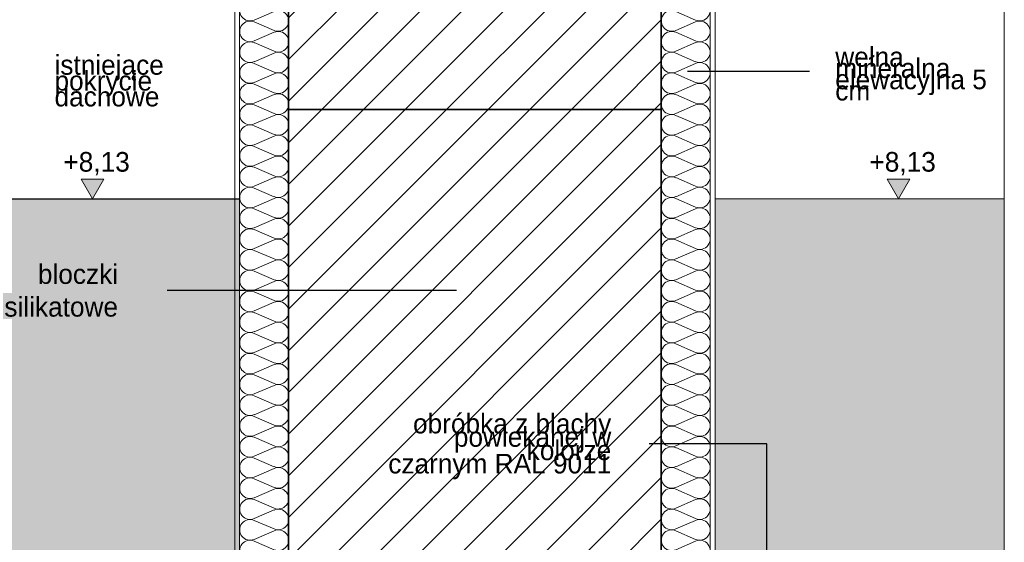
# Model space of a CAD drawing. Extents: x -109972 to -86652, y 98618 to 122888.
# Tile 19 of 74: x -96810 to -95805, y 106407 to 106940. Entities that reach past the tile are written whole.
import ezdxf

# ---------------------------------------------------------------- set-up
doc = ezdxf.new("R2010")
doc.units = 0
doc.header["$MEASUREMENT"] = 0
doc.linetypes.add('Przerywana', pattern=[40, 20, -20])
for name, color, linetype, lineweight in [('A-Opisy_Nr_Pióra__21', 7, 'Continuous', 13), ('ARCH TABELA_Nr_Pióra__21', 7, 'Continuous', 13), ('Arch wykończenie_Nr_Pióra__46', 5, 'Continuous', 13), ('Arch wymiary_Nr_Pióra__21', 7, 'Continuous', 13), ('Arch ściany nośne_Nr_Pióra__21', 7, 'Continuous', 13), ('Arch ściany nośne_Nr_Pióra__27', 7, 'Continuous', 35), ('INWENT.ŚCIANY_Nr_Pióra__1', 7, 'Continuous', 25), ('INWENT.ŚCIANY_Nr_Pióra__21', 7, 'Continuous', 13)]:
    doc.layers.add(name, color=color, linetype=linetype, lineweight=lineweight)
for name, color, linetype, lineweight, true_color in [('Arch kolorystyka_Nr_Pióra__61', 7, 'Continuous', 20, 0x6a6a6a), ('Arch ocieplenie_Nr_Pióra__24', 7, 'Continuous', 13, 0x029e21), ('Arch rynny_Nr_Pióra__81', 7, 'Continuous', 13, 0x6a6a6a), ('INWENT DACH_Nr_Pióra__22', 7, 'Continuous', 25, 0x7f7f7f)]:
    doc.layers.add(name, color=color, linetype=linetype, lineweight=lineweight, true_color=true_color)
doc.layers.add('Arch ocieplenie', color=7, linetype='Continuous')
doc.layers.add('Arch wymiary', color=7, linetype='Continuous')
doc.styles.add('GENERATED_STYLE_2', font='txt')
doc.styles.add('GENERATED_STYLE_4', font='txt')
doc.dimstyles.new('GENERATED_STYLE__5', dxfattribs={"dimtxt": 0.18, "dimasz": 27.36, "dimexe": 0.18, "dimexo": 0.0625, "dimgap": 0.09, "dimtad": 0, "dimtih": 1, "dimtoh": 1, "dimdec": 4, "dimzin": 0, "dimdsep": 46, "dimcen": 0.09, "dimadec": 0, "dimazin": 0, "dimtfac": 1, "dimtdec": 4, "dimtmove": 0, "dimatfit": 3, "dimldrblk": 'ARROWHEAD_5', "dimfxl": 0, "dimtolj": 1, "dimtzin": 0, "dimarcsym": 0})
pattern_1 = [(45, (0, 0), (-21.2132034, 21.2132034), [])]

# ---------------------------------------------------------------- blocks, each defined once
blk = doc.blocks.new('Izolacja cieplna 14_6', base_point=(-96535.5, 105668.2))
at = {"layer": 'Arch ocieplenie_Nr_Pióra__24', "linetype": 'Continuous'}
for p, q in [((-96570.6, 106939.3), (-96550.4, 106948.1)), ((-96550.4, 106928.7), (-96570.6, 106937.5)), ((-96570.6, 106918.1), (-96550.4, 106926.9)), ((-96550.4, 106907.5), (-96570.6, 106916.3)), ((-96570.6, 106896.9), (-96550.4, 106905.7)), ((-96550.4, 106886.3), (-96570.6, 106895.1)), ((-96570.6, 106875.8), (-96550.4, 106884.6)), ((-96550.4, 106865.2), (-96570.6, 106874)), ((-96570.6, 106854.6), (-96550.4, 106863.4)), ((-96550.4, 106844), (-96570.6, 106852.8)), ((-96570.6, 106833.4), (-96550.4, 106842.2)), ((-96550.4, 106822.8), (-96570.6, 106831.6)), ((-96570.6, 106812.3), (-96550.4, 106821.1)), ((-96550.4, 106801.7), (-96570.6, 106810.5)), ((-96570.6, 106791.1), (-96550.4, 106799.9)), ((-96550.4, 106780.5), (-96570.6, 106789.3)), ((-96570.6, 106769.9), (-96550.4, 106778.7)), ((-96550.4, 106759.3), (-96570.6, 106768.1)), ((-96570.6, 106748.7), (-96550.4, 106757.6)), ((-96550.4, 106738.2), (-96570.6, 106747)), ((-96570.6, 106727.6), (-96550.4, 106736.4)), ((-96550.4, 106717), (-96570.6, 106725.8)), ((-96570.6, 106706.4), (-96550.4, 106715.2)), ((-96550.4, 106695.8), (-96570.6, 106704.6)), ((-96570.6, 106685.2), (-96550.4, 106694)), ((-96550.4, 106674.7), (-96570.6, 106683.5)), ((-96570.6, 106664.1), (-96550.4, 106672.9)), ((-96550.4, 106653.5), (-96570.6, 106662.3)), ((-96570.6, 106642.9), (-96550.4, 106651.7)), ((-96550.4, 106632.3), (-96570.6, 106641.1)), ((-96570.6, 106621.7), (-96550.4, 106630.5)), ((-96550.4, 106611.1), (-96570.6, 106620)), ((-96570.6, 106600.6), (-96550.4, 106609.4)), ((-96550.4, 106590), (-96570.6, 106598.8)), ((-96570.6, 106579.4), (-96550.4, 106588.2)), ((-96550.4, 106568.8), (-96570.6, 106577.6)), ((-96570.6, 106558.2), (-96550.4, 106567)), ((-96550.4, 106547.6), (-96570.6, 106556.4)), ((-96570.6, 106537.1), (-96550.4, 106545.9)), ((-96550.4, 106526.5), (-96570.6, 106535.3)), ((-96570.6, 106515.9), (-96550.4, 106524.7)), ((-96550.4, 106505.3), (-96570.6, 106514.1)), ((-96570.6, 106494.7), (-96550.4, 106503.5)), ((-96550.4, 106484.1), (-96570.6, 106492.9)), ((-96570.6, 106473.5), (-96550.4, 106482.4)), ((-96550.4, 106463), (-96570.6, 106471.8)), ((-96570.6, 106452.4), (-96550.4, 106461.2)), ((-96550.4, 106441.8), (-96570.6, 106450.6)), ((-96570.6, 106431.2), (-96550.4, 106440)), ((-96550.4, 106420.6), (-96570.6, 106429.4)), ((-96570.6, 106410), (-96550.4, 106418.8)), ((-96550.4, 106399.5), (-96570.6, 106408.3))]:
    blk.add_line(p, q, dxfattribs=at)
for centre, start_param, end_param in [((-96574.8, 106949), 4.299595, 8.266775), ((-96546.1, 106938.4), 1.158004, 5.125183), ((-96574.8, 106927.8), 4.299595, 8.266775), ((-96546.1, 106917.2), 1.158004, 5.125183), ((-96574.8, 106906.6), 4.299595, 8.266775), ((-96546.1, 106896), 1.158004, 5.125183), ((-96574.8, 106885.5), 4.299595, 8.266775), ((-96546.1, 106874.9), 1.158004, 5.125183), ((-96574.8, 106864.3), 4.299595, 8.266775), ((-96546.1, 106853.7), 1.158004, 5.125183), ((-96574.8, 106843.1), 4.299595, 8.266775), ((-96546.1, 106832.5), 1.158004, 5.125183), ((-96574.8, 106821.9), 4.299595, 8.266775), ((-96546.1, 106811.4), 1.158004, 5.125183), ((-96574.8, 106800.8), 4.299595, 8.266775), ((-96546.1, 106790.2), 1.158004, 5.125183), ((-96574.8, 106779.6), 4.299595, 8.266775), ((-96546.1, 106769), 1.158004, 5.125183), ((-96574.8, 106758.4), 4.299595, 8.266775), ((-96546.1, 106747.9), 1.158004, 5.125183), ((-96574.8, 106737.3), 4.299595, 8.266775), ((-96546.1, 106726.7), 1.158004, 5.125183), ((-96574.8, 106716.1), 4.299595, 8.266775), ((-96546.1, 106705.5), 1.158004, 5.125183), ((-96574.8, 106694.9), 4.299595, 8.266775), ((-96546.1, 106684.3), 1.158004, 5.125183), ((-96574.8, 106673.8), 4.299595, 8.266775), ((-96546.1, 106663.2), 1.158004, 5.125183), ((-96574.8, 106652.6), 4.299595, 8.266775), ((-96546.1, 106642), 1.158004, 5.125183), ((-96574.8, 106631.4), 4.299595, 8.266775), ((-96546.1, 106620.8), 1.158004, 5.125183), ((-96574.8, 106610.3), 4.299595, 8.266775), ((-96546.1, 106599.7), 1.158004, 5.125183), ((-96574.8, 106589.1), 4.299595, 8.266775), ((-96546.1, 106578.5), 1.158004, 5.125183), ((-96574.8, 106567.9), 4.299595, 8.266775), ((-96546.1, 106557.3), 1.158004, 5.125183), ((-96574.8, 106546.8), 4.299595, 8.266775), ((-96546.1, 106536.2), 1.158004, 5.125183), ((-96574.8, 106525.6), 4.299595, 8.266775), ((-96546.1, 106515), 1.158004, 5.125183), ((-96574.8, 106504.4), 4.299595, 8.266775), ((-96546.1, 106493.8), 1.158004, 5.125183), ((-96574.8, 106483.2), 4.299595, 8.266775), ((-96546.1, 106472.7), 1.158004, 5.125183), ((-96574.8, 106462.1), 4.299595, 8.266775), ((-96546.1, 106451.5), 1.158004, 5.125183), ((-96574.8, 106440.9), 4.299595, 8.266775), ((-96546.1, 106430.3), 1.158004, 5.125183), ((-96574.8, 106419.7), 4.299595, 8.266775), ((-96546.1, 106409.2), 1.158004, 5.125183), ((-96574.8, 106398.6), 4.299595, 8.266775)]:
    blk.add_ellipse(centre, major_axis=(-10.6, 0), ratio=0.995353, start_param=start_param, end_param=end_param, dxfattribs=at)
blk = doc.blocks.new('Izolacja cieplna 14_7', base_point=(-96155.5, 105668.2))
at = {"layer": 'Arch ocieplenie_Nr_Pióra__24', "linetype": 'Continuous'}
for p, q in [((-96120.4, 106939.3), (-96140.6, 106948.1)), ((-96140.6, 106928.7), (-96120.4, 106937.5)), ((-96120.4, 106918.1), (-96140.6, 106926.9)), ((-96140.6, 106907.5), (-96120.4, 106916.3)), ((-96120.4, 106896.9), (-96140.6, 106905.7)), ((-96140.6, 106886.3), (-96120.4, 106895.1)), ((-96120.4, 106875.8), (-96140.6, 106884.6)), ((-96140.6, 106865.2), (-96120.4, 106874)), ((-96120.4, 106854.6), (-96140.6, 106863.4)), ((-96140.6, 106844), (-96120.4, 106852.8)), ((-96120.4, 106833.4), (-96140.6, 106842.2)), ((-96140.6, 106822.8), (-96120.4, 106831.6)), ((-96120.4, 106812.3), (-96140.6, 106821.1)), ((-96140.6, 106801.7), (-96120.4, 106810.5)), ((-96120.4, 106791.1), (-96140.6, 106799.9)), ((-96140.6, 106780.5), (-96120.4, 106789.3)), ((-96120.4, 106769.9), (-96140.6, 106778.7)), ((-96140.6, 106759.3), (-96120.4, 106768.1)), ((-96120.4, 106748.7), (-96140.6, 106757.6)), ((-96140.6, 106738.2), (-96120.4, 106747)), ((-96120.4, 106727.6), (-96140.6, 106736.4)), ((-96140.6, 106717), (-96120.4, 106725.8)), ((-96120.4, 106706.4), (-96140.6, 106715.2)), ((-96140.6, 106695.8), (-96120.4, 106704.6)), ((-96120.4, 106685.2), (-96140.6, 106694)), ((-96140.6, 106674.7), (-96120.4, 106683.5)), ((-96120.4, 106664.1), (-96140.6, 106672.9)), ((-96140.6, 106653.5), (-96120.4, 106662.3)), ((-96120.4, 106642.9), (-96140.6, 106651.7)), ((-96140.6, 106632.3), (-96120.4, 106641.1)), ((-96120.4, 106621.7), (-96140.6, 106630.5)), ((-96140.6, 106611.1), (-96120.4, 106620)), ((-96120.4, 106600.6), (-96140.6, 106609.4)), ((-96140.6, 106590), (-96120.4, 106598.8)), ((-96120.4, 106579.4), (-96140.6, 106588.2)), ((-96140.6, 106568.8), (-96120.4, 106577.6)), ((-96120.4, 106558.2), (-96140.6, 106567)), ((-96140.6, 106547.6), (-96120.4, 106556.4)), ((-96120.4, 106537.1), (-96140.6, 106545.9)), ((-96140.6, 106526.5), (-96120.4, 106535.3)), ((-96120.4, 106515.9), (-96140.6, 106524.7)), ((-96140.6, 106505.3), (-96120.4, 106514.1)), ((-96120.4, 106494.7), (-96140.6, 106503.5)), ((-96140.6, 106484.1), (-96120.4, 106492.9)), ((-96120.4, 106473.5), (-96140.6, 106482.4)), ((-96140.6, 106463), (-96120.4, 106471.8)), ((-96120.4, 106452.4), (-96140.6, 106461.2)), ((-96140.6, 106441.8), (-96120.4, 106450.6)), ((-96120.4, 106431.2), (-96140.6, 106440)), ((-96140.6, 106420.6), (-96120.4, 106429.4)), ((-96120.4, 106410), (-96140.6, 106418.8)), ((-96140.6, 106399.5), (-96120.4, 106408.3))]:
    blk.add_line(p, q, dxfattribs=at)
for centre, start_param, end_param in [((-96116.1, 106949), 1.158003, 5.125183), ((-96144.8, 106938.4), 4.299595, 8.266774), ((-96116.1, 106927.8), 1.158003, 5.125183), ((-96144.8, 106917.2), 4.299595, 8.266774), ((-96116.1, 106906.6), 1.158003, 5.125183), ((-96144.8, 106896), 4.299595, 8.266774), ((-96116.1, 106885.5), 1.158003, 5.125183), ((-96144.8, 106874.9), 4.299595, 8.266774), ((-96116.1, 106864.3), 1.158003, 5.125183), ((-96144.8, 106853.7), 4.299595, 8.266774), ((-96116.1, 106843.1), 1.158003, 5.125183), ((-96144.8, 106832.5), 4.299595, 8.266774), ((-96116.1, 106821.9), 1.158003, 5.125183), ((-96144.8, 106811.4), 4.299595, 8.266774), ((-96116.1, 106800.8), 1.158003, 5.125183), ((-96144.8, 106790.2), 4.299595, 8.266774), ((-96116.1, 106779.6), 1.158003, 5.125183), ((-96144.8, 106769), 4.299595, 8.266774), ((-96116.1, 106758.4), 1.158003, 5.125183), ((-96144.8, 106747.9), 4.299595, 8.266774), ((-96116.1, 106737.3), 1.158003, 5.125183), ((-96144.8, 106726.7), 4.299595, 8.266774), ((-96116.1, 106716.1), 1.158003, 5.125183), ((-96144.8, 106705.5), 4.299595, 8.266774), ((-96116.1, 106694.9), 1.158003, 5.125183), ((-96144.8, 106684.3), 4.299595, 8.266774), ((-96116.1, 106673.8), 1.158003, 5.125183), ((-96144.8, 106663.2), 4.299595, 8.266774), ((-96116.1, 106652.6), 1.158003, 5.125183), ((-96144.8, 106642), 4.299595, 8.266774), ((-96116.1, 106631.4), 1.158003, 5.125183), ((-96144.8, 106620.8), 4.299595, 8.266774), ((-96116.1, 106610.3), 1.158003, 5.125183), ((-96144.8, 106599.7), 4.299595, 8.266774), ((-96116.1, 106589.1), 1.158003, 5.125183), ((-96144.8, 106578.5), 4.299595, 8.266774), ((-96116.1, 106567.9), 1.158003, 5.125183), ((-96144.8, 106557.3), 4.299595, 8.266774), ((-96116.1, 106546.8), 1.158003, 5.125183), ((-96144.8, 106536.2), 4.299595, 8.266774), ((-96116.1, 106525.6), 1.158003, 5.125183), ((-96144.8, 106515), 4.299595, 8.266774), ((-96116.1, 106504.4), 1.158003, 5.125183), ((-96144.8, 106493.8), 4.299595, 8.266774), ((-96116.1, 106483.2), 1.158003, 5.125183), ((-96144.8, 106472.7), 4.299595, 8.266774), ((-96116.1, 106462.1), 1.158003, 5.125183), ((-96144.8, 106451.5), 4.299595, 8.266774), ((-96116.1, 106440.9), 1.158003, 5.125183), ((-96144.8, 106430.3), 4.299595, 8.266774), ((-96116.1, 106419.7), 1.158003, 5.125183), ((-96144.8, 106409.2), 4.299595, 8.266774), ((-96116.1, 106398.6), 1.158003, 5.125183)]:
    blk.add_ellipse(centre, major_axis=(-10.6, 0), ratio=0.995353, start_param=start_param, end_param=end_param, dxfattribs=at)
blk = doc.blocks.new('Wymiary_6', base_point=(-95913.3, 106757.1))
at = {"layer": 'Arch wymiary_Nr_Pióra__21', "linetype": 'Continuous'}
blk.add_hatch(color=256, dxfattribs=at).paths.add_polyline_path([(-95913.3, 106757.1), (-95924.9, 106777.1), (-95901.7, 106777.1)], flags=0)
for p, q in [((-95913.3, 106757.1), (-95924.9, 106777.1)), ((-95924.9, 106777.1), (-95901.7, 106777.1)), ((-95901.7, 106777.1), (-95913.3, 106757.1)), ((-95913.3, 106757.1), (-95928.3, 106757.1)), ((-95913.3, 106757.1), (-95898.3, 106757.1))]:
    blk.add_line(p, q, dxfattribs=at)
at = {"layer": 'Arch wymiary_Nr_Pióra__21', "insert": (-95943, 106781.1), "char_height": 20, "attachment_point": 7, "style": 'GENERATED_STYLE_2'}
blk.add_mtext('{+8,13}', dxfattribs=at)
blk = doc.blocks.new('Wymiary_13', base_point=(-96735.5, 106757.1))
at = {"layer": 'Arch wymiary_Nr_Pióra__21', "linetype": 'Continuous'}
blk.add_hatch(color=256, dxfattribs=at).paths.add_polyline_path([(-96735.5, 106757.1), (-96747.1, 106777.1), (-96723.9, 106777.1)], flags=0)
for p, q in [((-96735.5, 106757.1), (-96747.1, 106777.1)), ((-96747.1, 106777.1), (-96723.9, 106777.1)), ((-96723.9, 106777.1), (-96735.5, 106757.1)), ((-96735.5, 106757.1), (-96750.5, 106757.1)), ((-96735.5, 106757.1), (-96720.5, 106757.1))]:
    blk.add_line(p, q, dxfattribs=at)
at = {"layer": 'Arch wymiary_Nr_Pióra__21', "insert": (-96765.2, 106781.1), "char_height": 20, "attachment_point": 7, "style": 'GENERATED_STYLE_2'}
blk.add_mtext('{+8,13}', dxfattribs=at)
blk = doc.blocks.new('ARROWHEAD_5')
at = {"color": 0, "linetype": 'Continuous', "lineweight": 0}
blk.add_line((0, 0), (-1, 0), dxfattribs=at)
blk.add_solid([(-1, 0.2679), (0, 0), (-1, -0.2679), (-1, 0.2679)], dxfattribs=at)

msp = doc.modelspace()

# ---------------------------------------------------------------- hatches: boundary and pattern name
at = {"layer": 'Arch kolorystyka_Nr_Pióra__61', "linetype": 'Continuous', "lineweight": 0, "true_color": 0x1a1a1a}
for points in [[(-96885.5, 106318.2), (-96585.5, 106318.2), (-96585.5, 106757.1), (-96885.5, 106757.1)], [(-95805.5, 106757.1), (-96100.5, 106757.1), (-96100.5, 106459.5), (-95805.5, 106459.5)], [(-96100.5, 106355.3), (-95805.5, 106355.3), (-95805.5, 106459.5), (-96100.5, 106459.5)]]:
    msp.add_hatch(color=250, dxfattribs=at).paths.add_polyline_path(points, flags=0)
at = {"layer": 'Arch ściany nośne_Nr_Pióra__21', "linetype": 'Continuous'}
h = msp.add_hatch(dxfattribs=at)
h.set_pattern_fill('Common_Brick', color=256, style=0, pattern_type=2)
h.set_pattern_definition(pattern_1)
h.paths.add_polyline_path([(-96535.5, 106848.2), (-96535.5, 107268.2), (-96155.5, 107268.2), (-96155.5, 106848.2)], flags=0)
h = msp.add_hatch(dxfattribs=at)
h.set_pattern_fill('Common_Brick', color=256, style=0, pattern_type=2)
h.set_pattern_definition(pattern_1)
h.paths.add_polyline_path([(-96155.5, 106848.2), (-96155.5, 105668.2), (-96535.5, 105668.2), (-96535.5, 106848.2)], flags=0)

# ---------------------------------------------------------------- linework, layer by layer
at = {"layer": 'Arch rynny_Nr_Pióra__81', "linetype": 'Continuous'}
msp.add_line((-96100.5, 106757.1), (-95805.5, 106757.1), dxfattribs=at)
at = {"layer": 'ARCH TABELA_Nr_Pióra__21', "linetype": 'Continuous'}
msp.add_line((-95805.5, 107761.4), (-95805.5, 104916.4), dxfattribs=at)
at = {"layer": 'Arch wykończenie_Nr_Pióra__46', "linetype": 'Continuous'}
for p, q in [((-96590.5, 105668.2), (-96590.5, 107298.2)), ((-96585.5, 105668.2), (-96585.5, 107298.2)), ((-96105.5, 107298.2), (-96105.5, 105668.2)), ((-96100.5, 107298.2), (-96100.5, 105668.2))]:
    msp.add_line(p, q, dxfattribs=at)
at = {"layer": 'Arch ściany nośne_Nr_Pióra__27', "linetype": 'Continuous'}
for p, q in [((-96535.5, 106848.2), (-96535.5, 107268.2)), ((-96155.5, 107268.2), (-96155.5, 106848.2)), ((-96155.5, 106848.2), (-96535.5, 106848.2)), ((-96535.5, 105668.2), (-96535.5, 106848.2)), ((-96535.5, 106848.2), (-96155.5, 106848.2)), ((-96155.5, 106848.2), (-96155.5, 105668.2))]:
    msp.add_line(p, q, dxfattribs=at)
at = {"layer": 'INWENT DACH_Nr_Pióra__22', "linetype": 'Continuous'}
msp.add_line((-96885.5, 106757.1), (-96585.5, 106757.1), dxfattribs=at)
at = {"layer": 'INWENT.ŚCIANY_Nr_Pióra__1', "linetype": 'Continuous'}
for p, q in [((-96535.5, 106848.2), (-96155.5, 106848.2)), ((-96535.5, 106848.2), (-96535.5, 105668.2)), ((-96155.5, 106848.2), (-96155.5, 106408.2))]:
    msp.add_line(p, q, dxfattribs=at)
at = {"layer": 'INWENT.ŚCIANY_Nr_Pióra__21', "linetype": 'Przerywana'}
msp.add_line((-95805.5, 106757.1), (-95805.5, 105668.2), dxfattribs=at)

# ---------------------------------------------------------------- block references
at = {"layer": 'Arch ocieplenie', "color": 104, "linetype": 'Continuous', "lineweight": 20, "true_color": 0x029e21}
for name, p in [('Izolacja cieplna 14_6', (-96535.5, 105668.2)), ('Izolacja cieplna 14_7', (-96155.5, 105668.2))]:
    msp.add_blockref(name, p, dxfattribs=at)
at = {"layer": 'Arch wymiary', "linetype": 'Continuous'}
for name, p in [('Wymiary_13', (-96735.5, 106757.1)), ('Wymiary_6', (-95913.3, 106757.1))]:
    msp.add_blockref(name, p, dxfattribs=at)

# ---------------------------------------------------------------- texts
at = {"layer": 'A-Opisy_Nr_Pióra__21', "linetype": 'Continuous', "char_height": 20, "style": 'GENERATED_STYLE_4'}
for s, insert, width, attachment_point, line_spacing_factor in [('{wełna mineralna\\Pelewacyjna 5 cm}', (-95977.9, 106884.4), 170.73, 4, 0.344001), ('{istniejące pokrycie\\Pdachowe}', (-96774.3, 106877.3), 188.801, 4, 0.484314), ('{obróbka z blachy\\Ppowlekanej w kolorze \\Pczarnym RAL 9011}', (-96206.4, 106504.6), 225.883, 6, 0.408258)]:
    msp.add_mtext(s, dxfattribs=dict(at, insert=insert, width=width, attachment_point=attachment_point, line_spacing_factor=line_spacing_factor))
at = {"layer": 'A-Opisy_Nr_Pióra__21', "linetype": 'Continuous', "insert": (-96709.5, 106663.6), "char_height": 20, "width": 177.318, "attachment_point": 6, "style": 'GENERATED_STYLE_4'}
msp.add_mtext('{bloczki silikatowe}', dxfattribs=at)

# ---------------------------------------------------------------- leaders
at = {"layer": 'A-Opisy_Nr_Pióra__21', "linetype": 'Continuous', "annotation_type": 0, "has_hookline": 1, "hookline_direction": 1}
for points, text_width in [([(-96128.7, 106887.3), (-96004.3, 106887.3)], 152.4), ([(-96364.1, 106663.6), (-96659.4, 106663.6)], 135.2), ([(-96047.7, 106333.7), (-96047.7, 106507.4), (-96167.7, 106507.4)], 195.2)]:
    msp.add_leader(points, dimstyle='GENERATED_STYLE__5', dxfattribs=dict(at, text_width=text_width))

doc.saveas('drawing.dxf')
